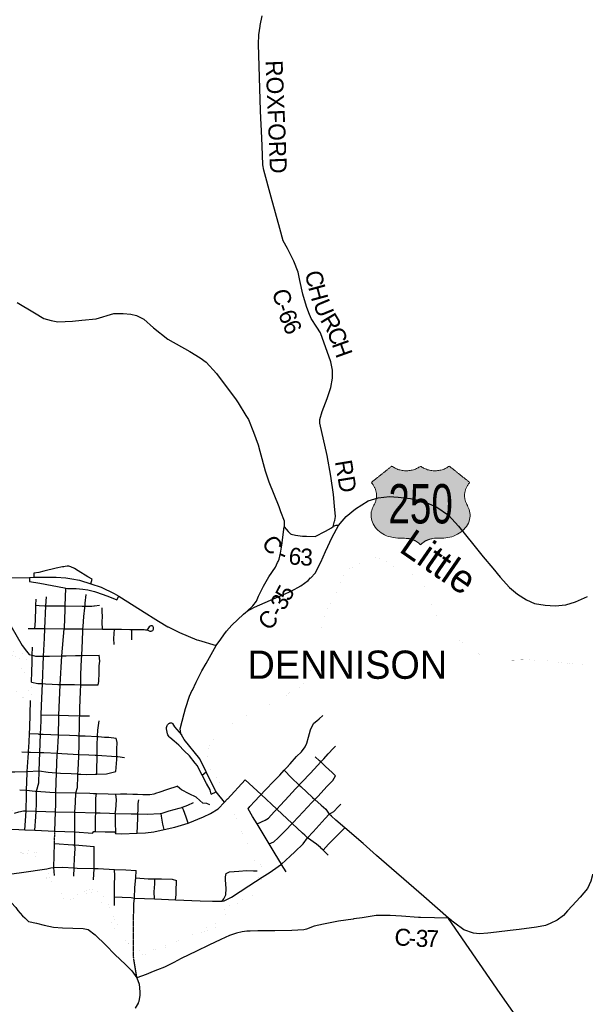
# Model space of a CAD drawing. Header units: feet. Extents: x 2045852 to 2423567, y 671180 to 1091522.
# Tile 38 of 101: x 2292296 to 2302296, y 870349 to 887770. Entities that reach past the tile are written whole.
import ezdxf
from ezdxf.enums import TextEntityAlignment as Align

# ---------------------------------------------------------------- set-up
doc = ezdxf.new("R2010")
doc.units = ezdxf.units.FT
doc.header["$MEASUREMENT"] = 0
doc.linetypes.add('3', pattern=[0.22, 0.16, -0.06])
doc.linetypes.add('stream', pattern=[1.4, 0.7, -0.1, 0.1, -0.1, 0.1, -0.1, 0.1, -0.1])
for name, color, linetype in [('GM_P_County_Alignment', 92, '3'), ('GM_X_City_Street', 7, 'Continuous'), ('GM_X_Corporation_Text', 7, 'Continuous'), ('GM_X_County_Road', 3, 'Continuous'), ('GM_X_County_Road_Text', 3, 'Continuous'), ('GM_X_Interchange_Ramps', 1, 'Continuous'), ('GM_X_Major_River', 5, 'stream'), ('GM_X_Major_River_Text', 5, 'Continuous'), ('GM_X_State_Route', 1, 'Continuous'), ('GM_X_US_Location', 7, 'Continuous'), ('GM_X_US_Route', 1, 'Continuous'), ('GM_X_US_Shield', 7, 'Continuous')]:
    doc.layers.add(name, color=color, linetype=linetype)
doc.styles.add('Style-font30', font='font30.shx')
doc.styles.add('Style-font31', font='font31.shx')

# ---------------------------------------------------------------- blocks, each defined once
blk = doc.blocks.new('M1-H4_3')
at = {"layer": 'GM_X_US_Shield', "linetype": 'Continuous', "lineweight": 13}
h = blk.add_hatch(color=7, dxfattribs=at)
edge = h.paths.add_edge_path()
edge.add_spline(control_points=[(-508, 667), (-690, 522), (-871, 377), (-701, 183), (-828, -30), (-1173, -616), (-363, -609), (-327, -609), (-291, -609), (-110, -609), (-1, -725), (108, -609), (289, -609), (325, -609), (362, -609), (1171, -616), (827, -30), (700, 183), (869, 377), (688, 522), (507, 667), (253, 468), (-1, 667), (-255, 468), (-508, 667)], knot_values=[0, 0, 0, 0.083333, 0.083333, 0.166667, 0.166667, 0.25, 0.25, 0.333333, 0.333333, 0.416667, 0.416667, 0.5, 0.5, 0.583333, 0.583333, 0.666667, 0.666667, 0.75, 0.75, 0.833333, 0.833333, 0.916667, 0.916667, 1, 1, 1], weights=[1, 1, 1, 0.864039, 1, 0.531352, 1, 1, 1, 0.894427, 1, 0.894427, 1, 1, 1, 0.531352, 1, 0.864039, 1, 1, 1, 0.714143, 1, 0.714143, 1], degree=2, periodic=0)
at = {"layer": 'GM_X_US_Shield', "color": 7, "linetype": 'Continuous', "lineweight": 13}
blk.add_rational_spline([(-508, 667), (-690, 522), (-871, 377), (-701, 183), (-828, -30), (-1173, -616), (-363, -609), (-327, -609), (-291, -609), (-110, -609), (-1, -725), (108, -609), (289, -609), (325, -609), (362, -609), (1171, -616), (827, -30), (700, 183), (869, 377), (688, 522), (507, 667), (253, 468), (-1, 667), (-255, 468), (-508, 667)], [1, 1, 1, 0.864038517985, 1, 0.531351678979, 1, 1, 1, 0.894427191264, 1, 0.894427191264, 1, 1, 1, 0.531351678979, 1, 0.864038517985, 1, 1, 1, 0.714142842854, 1, 0.714142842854, 1], degree=2, knots=[0, 0, 0, 0.083333, 0.083333, 0.166667, 0.166667, 0.25, 0.25, 0.333333, 0.333333, 0.416667, 0.416667, 0.5, 0.5, 0.583333, 0.583333, 0.666667, 0.666667, 0.75, 0.75, 0.833333, 0.833333, 0.916667, 0.916667, 1, 1, 1], dxfattribs=at)
at = {"layer": 'GM_X_US_Shield', "color": 7, "linetype": 'Continuous', "lineweight": 13, "style": 'Style-font30', "width": 0.733865}
blk.add_attdef('M1-H4_3_15391', text='', height=696, dxfattribs=at).set_placement((0, -348), align=Align.CENTER)

msp = doc.modelspace()

# ---------------------------------------------------------------- linework, layer by layer
at = {"layer": 'GM_P_County_Alignment', "flags": 128}
for points in [[(2292908, 873194), (2292918, 873413)], [(2294369, 870816), (2294314, 871148), (2294306, 871220), (2294307, 871567), (2294311, 871996)]]:
    msp.add_lwpolyline(points, dxfattribs=at)
at = {"layer": 'GM_X_City_Street', "flags": 128}
for points in [[(2296541, 880136), (2296638, 879786), (2296698, 879594), (2296876, 879154), (2296907, 879071), (2296970, 878906), (2296972, 878796)], [(2293099, 877330), (2293101, 877398), (2293113, 877712)], [(2291666, 877548), (2291753, 877536), (2291832, 877506), (2291893, 877462), (2291944, 877406), (2292136, 877048), (2292342, 876695), (2292416, 876596), (2292465, 876541), (2292515, 876527), (2292576, 876511), (2292677, 876511)], [(2292576, 877227), (2292578, 877280), (2292582, 877413), (2292588, 877515)], [(2292732, 876828), (2292739, 876996), (2292756, 877401), (2292771, 877558)], [(2293354, 875417), (2293354, 875419), (2293356, 875455), (2293360, 875591), (2293371, 875884), (2293374, 876003), (2293378, 876185), (2293391, 876458), (2293394, 876520), (2293406, 876787), (2293410, 876959), (2293413, 876991), (2293415, 877031), (2293430, 877208), (2293450, 877365), (2293451, 877395), (2293453, 877449), (2293472, 877598)], [(2292582, 877413), (2292638, 877403), (2292735, 877401)], [(2292735, 877401), (2292756, 877401), (2293101, 877398), (2293401, 877395)], [(2292933, 874098), (2292947, 874446), (2292960, 874770), (2292961, 874792), (2292979, 875101), (2292979, 875119), (2292987, 875418), (2292988, 875464), (2293010, 876002), (2293010, 876009), (2293039, 876515), (2293084, 876993), (2293085, 877010), (2293099, 877330)], [(2293401, 877395), (2293451, 877395), (2293453, 877395)], [(2293453, 877395), (2293568, 877394), (2293606, 877400)], [(2293606, 877400), (2293616, 877402), (2293708, 877409)], [(2293761, 876988), (2293756, 877109), (2293757, 877217), (2293756, 877296), (2293755, 877366)], [(2292565, 876997), (2292574, 877133), (2292576, 877215), (2292576, 877227)], [(2292444, 876996), (2292565, 876997), (2292610, 876996)], [(2292610, 876996), (2292739, 876996), (2293084, 876993), (2293413, 876991), (2293761, 876988), (2293974, 876987), (2294094, 876984), (2294245, 876982), (2294277, 876982), (2294361, 876981), (2294448, 876978), (2294496, 876978), (2294519, 876977), (2294542, 876975), (2294551, 876972), (2294572, 876963), (2294599, 876953), (2294610, 876950), (2294619, 876949), (2294634, 876955), (2294647, 876964), (2294657, 876976), (2294662, 876988), (2294664, 877003), (2294662, 877016), (2294658, 877028), (2294650, 877038), (2294637, 877043), (2294625, 877045), (2294613, 877045), (2294602, 877042), (2294584, 877029), (2294571, 877013), (2294552, 876975)], [(2293967, 876717), (2293957, 876824), (2293974, 876987)], [(2294276, 876799), (2294277, 876982)], [(2292683, 875628), (2292699, 876023), (2292719, 876510), (2292732, 876828)], [(2292515, 876527), (2292521, 876666)], [(2292507, 876048), (2292508, 876235), (2292517, 876397), (2292515, 876514), (2292515, 876527)], [(2292677, 876511), (2292719, 876510), (2292824, 876509), (2293039, 876515)], [(2293039, 876515), (2293117, 876516), (2293284, 876522), (2293337, 876521), (2293344, 876521)], [(2293344, 876521), (2293394, 876520), (2293396, 876520), (2293699, 876524)], [(2293685, 876002), (2293693, 876063), (2293699, 876215), (2293703, 876335), (2293713, 876421), (2293699, 876524)], [(2292507, 876048), (2292617, 876026), (2292665, 876024), (2292666, 876024)], [(2292666, 876024), (2292699, 876023), (2292750, 876020), (2292872, 876012), (2292972, 876010), (2293010, 876009), (2293140, 876006), (2293264, 876006), (2293362, 876004), (2293363, 876004)], [(2293363, 876004), (2293374, 876003), (2293455, 876002), (2293573, 875999), (2293685, 876002)], [(2292451, 874821), (2292460, 874986), (2292468, 875141), (2292474, 875239), (2292478, 875483), (2292488, 875726)], [(2292673, 875367), (2292677, 875472), (2292683, 875628)], [(2292677, 875472), (2292988, 875464), (2293157, 875460)], [(2293157, 875460), (2293356, 875455), (2293530, 875451)], [(2293324, 874405), (2293324, 874405), (2293325, 874424), (2293329, 874492), (2293339, 874733), (2293340, 874770), (2293345, 874931), (2293348, 875102), (2293350, 875228), (2293354, 875409), (2293354, 875417)], [(2297048, 874571), (2297049, 874572), (2297077, 874601), (2297192, 874731), (2297276, 874818), (2297344, 874904), (2297372, 874970), (2297404, 875076), (2297440, 875206), (2297468, 875273), (2297496, 875321), (2297549, 875367), (2297589, 875401), (2297655, 875462)], [(2292594, 874119), (2292633, 874268), (2292641, 874478), (2292653, 874806), (2292664, 875129), (2292673, 875367)], [(2293672, 875087), (2293672, 875093), (2293679, 875199), (2293689, 875282), (2293700, 875362)], [(2295683, 874068), (2295661, 874145), (2295597, 874255), (2295523, 874403), (2295495, 874459), (2295439, 874571), (2295398, 874618), (2295300, 874744), (2295202, 874836), (2295110, 874936), (2295027, 875006), (2294951, 875069), (2294938, 875082), (2294926, 875098), (2294916, 875117), (2294907, 875137), (2294900, 875163), (2294895, 875194), (2294893, 875225), (2294893, 875249), (2294896, 875266), (2294901, 875280), (2294910, 875296), (2294919, 875307), (2294935, 875319), (2294943, 875323), (2294948, 875325)], [(2294948, 875325), (2294953, 875327), (2294962, 875329), (2294972, 875330), (2294981, 875329), (2294989, 875324), (2294995, 875318), (2295035, 875259), (2295159, 875118)], [(2292468, 875141), (2292625, 875132)], [(2292625, 875132), (2292626, 875131), (2292664, 875129), (2292710, 875127), (2292979, 875119), (2293176, 875109), (2293306, 875104)], [(2293306, 875104), (2293314, 875104), (2293348, 875102), (2293453, 875099), (2293672, 875087)], [(2293659, 874421), (2293662, 874502), (2293664, 874724), (2293664, 874755), (2293663, 874840), (2293667, 874995), (2293669, 875030), (2293670, 875049), (2293672, 875087)], [(2293672, 875087), (2293686, 875086), (2293792, 875077), (2293837, 875075)], [(2293837, 875075), (2293845, 875075), (2293872, 875075), (2294002, 875059)], [(2294014, 874734), (2294014, 874866), (2294016, 874982), (2294002, 875059)], [(2297632, 874651), (2297673, 874695), (2297749, 874783), (2297846, 874882), (2297878, 874916)], [(2292332, 874817), (2292450, 874810), (2292485, 874808), (2292653, 874806), (2292723, 874806), (2292961, 874792), (2293038, 874787), (2293340, 874770), (2293345, 874770), (2293515, 874763), (2293630, 874757), (2293646, 874756)], [(2292418, 874130), (2292418, 874136), (2292425, 874438), (2292427, 874469), (2292444, 874713), (2292449, 874790), (2292450, 874810), (2292451, 874821)], [(2293646, 874756), (2293664, 874755), (2293750, 874751), (2293921, 874737), (2294014, 874734)], [(2293994, 874467), (2294013, 874680), (2294014, 874696), (2294014, 874734)], [(2294014, 874734), (2294033, 874733), (2294147, 874716)], [(2297629, 874627), (2297628, 874628), (2297618, 874637), (2297599, 874655), (2297521, 874727)], [(2296650, 874149), (2296650, 874150), (2296785, 874289), (2296893, 874403), (2296971, 874491), (2297048, 874571)], [(2297242, 874237), (2297242, 874238), (2297282, 874280), (2297438, 874441), (2297561, 874575), (2297618, 874637), (2297631, 874650), (2297632, 874651)], [(2297880, 874393), (2297822, 874453), (2297703, 874557), (2297629, 874627)], [(2292045, 874465), (2292207, 874463), (2292415, 874469)], [(2292415, 874469), (2292416, 874469), (2292427, 874469), (2292432, 874469), (2292626, 874479)], [(2292626, 874479), (2292629, 874479), (2292634, 874479), (2292641, 874478), (2292801, 874457), (2292942, 874447)], [(2292942, 874447), (2292942, 874447), (2292947, 874446), (2293015, 874441), (2293204, 874431), (2293310, 874425), (2293311, 874425)], [(2293289, 874089), (2293315, 874185), (2293323, 874384), (2293324, 874405)], [(2293311, 874425), (2293325, 874424), (2293379, 874421), (2293469, 874416), (2293470, 874416)], [(2293470, 874416), (2293629, 874420)], [(2293629, 874420), (2293659, 874421), (2293830, 874429), (2293994, 874467)], [(2295523, 874403), (2295595, 874461)], [(2296706, 873188), (2296787, 873224), (2296863, 873293), (2296997, 873427), (2297114, 873549), (2297130, 873565), (2297310, 873755), (2297463, 873920), (2297513, 873971), (2297573, 874032), (2297727, 874202), (2297830, 874310), (2297880, 874393)], [(2296971, 874491), (2297101, 874357), (2297234, 874229), (2297264, 874200), (2297473, 874006), (2297513, 873971), (2297623, 873874), (2297707, 873799), (2297767, 873712)], [(2294760, 874104), (2294913, 874153), (2295080, 874211)], [(2295657, 873880), (2295603, 873900), (2295533, 873910), (2295479, 873956), (2295417, 874012), (2295294, 874072), (2295158, 874143), (2295124, 874165), (2295080, 874211)], [(2296492, 873543), (2296638, 873607), (2296694, 873645), (2296797, 873754), (2296841, 873802), (2296905, 873872), (2297055, 874034), (2297170, 874160), (2297234, 874229), (2297242, 874237)], [(2292299, 874146), (2292418, 874136), (2292567, 874122), (2292594, 874119)], [(2292398, 873598), (2292410, 873771), (2292411, 873795), (2292415, 874031), (2292417, 874115), (2292418, 874130)], [(2292561, 873433), (2292580, 873664), (2292587, 873768), (2292591, 873897), (2292594, 874119)], [(2292594, 874119), (2292829, 874103), (2292933, 874098), (2293289, 874089)], [(2292927, 873754), (2292932, 873891), (2292933, 874098)], [(2293269, 873399), (2293272, 873561), (2293272, 873748), (2293281, 873922), (2293289, 874089)], [(2293289, 874089), (2293538, 874082), (2293599, 874080)], [(2293599, 874080), (2293651, 874078), (2293861, 874074), (2293996, 874070)], [(2293634, 873408), (2293633, 873511), (2293635, 873653), (2293639, 873739), (2293642, 873793), (2293642, 873998), (2293651, 874078)], [(2293986, 873725), (2293998, 873790), (2294010, 873966), (2293996, 874070)], [(2293996, 874070), (2294078, 874071), (2294187, 874072), (2294189, 874072)], [(2294189, 874072), (2294294, 874068), (2294347, 874066), (2294381, 874065)], [(2294381, 874065), (2294474, 874062), (2294594, 874064), (2294672, 874076), (2294719, 874091), (2294760, 874104)], [(2295683, 874068), (2295771, 874111)], [(2296337, 873806), (2296365, 873848), (2296452, 873944), (2296538, 874030), (2296565, 874059), (2296626, 874124), (2296650, 874149)], [(2293992, 873374), (2294096, 873365), (2294374, 873378), (2294520, 873385), (2294667, 873403), (2294849, 873442), (2295037, 873482), (2295273, 873554), (2295548, 873667), (2295670, 873723), (2295802, 873806), (2295915, 873923)], [(2294387, 873718), (2294388, 873782), (2294392, 873900), (2294400, 873968)], [(2295118, 873821), (2295164, 873834), (2295169, 873836), (2295174, 873838), (2295268, 873874), (2295370, 873922)], [(2297767, 873712), (2297852, 873763), (2297926, 873841), (2297972, 873893)], [(2292203, 873730), (2292278, 873754), (2292362, 873772), (2292410, 873771), (2292587, 873768), (2292927, 873754), (2293272, 873748), (2293639, 873739), (2293721, 873737), (2293885, 873731), (2293986, 873725)], [(2292918, 873413), (2292927, 873754)], [(2293986, 873725), (2293984, 873694), (2293984, 873659), (2293985, 873498), (2293988, 873457), (2293992, 873374)], [(2293986, 873725), (2294269, 873720), (2294286, 873719)], [(2294286, 873719), (2294329, 873719), (2294387, 873718), (2294548, 873716), (2294781, 873724), (2294794, 873728), (2294937, 873770), (2295118, 873821)], [(2294374, 873378), (2294378, 873499), (2294386, 873650), (2294386, 873674), (2294387, 873718)], [(2294849, 873442), (2294827, 873539), (2294801, 873676), (2294794, 873728)], [(2295273, 873554), (2295240, 873658), (2295190, 873790), (2295169, 873836)], [(2296925, 872824), (2296923, 872828), (2296815, 873010), (2296706, 873188), (2296512, 873511), (2296492, 873543), (2296414, 873671), (2296337, 873806)], [(2292387, 873438), (2292398, 873593), (2292398, 873598)], [(2291854, 873471), (2292054, 873449), (2292283, 873441), (2292387, 873438), (2292561, 873433), (2292918, 873413), (2293269, 873399), (2293585, 873379), (2293608, 873404)], [(2293258, 872772), (2293258, 872786), (2293266, 872926), (2293274, 873108), (2293273, 873168), (2293269, 873399)], [(2293608, 873404), (2293613, 873409), (2293634, 873408), (2293808, 873399), (2293980, 873398), (2293992, 873374)], [(2297663, 873075), (2297756, 873180), (2297896, 873322), (2297990, 873416), (2298045, 873471)], [(2292899, 872772), (2292908, 873194)], [(2292908, 873194), (2293235, 873171), (2293235, 873171)], [(2293235, 873171), (2293273, 873168), (2293615, 873144)], [(2293611, 872748), (2293611, 872749), (2293611, 872753), (2293611, 872764), (2293611, 872914), (2293615, 873074), (2293615, 873144)], [(2296864, 872787), (2296923, 872828), (2297078, 872968), (2297162, 873044), (2297307, 873188), (2297387, 873295)], [(2297613, 873121), (2297543, 873184), (2297387, 873295)], [(2297752, 872990), (2297667, 873072), (2297663, 873075), (2297614, 873120), (2297613, 873121)], [(2297007, 872691), (2296926, 872823), (2296925, 872824)], [(2291444, 872538), (2291530, 872553), (2292069, 872644), (2292327, 872682)], [(2292327, 872682), (2292773, 872749), (2292847, 872762)], [(2292847, 872762), (2292899, 872772), (2293051, 872773), (2293258, 872763), (2293312, 872760), (2293611, 872753), (2293682, 872751), (2293969, 872736), (2294174, 872730), (2294352, 872717)], [(2292911, 872629), (2292899, 872772)], [(2293254, 872615), (2293258, 872763), (2293258, 872770), (2293258, 872772)], [(2293603, 872549), (2293611, 872748)], [(2293969, 872258), (2293969, 872258), (2293969, 872461), (2293977, 872623), (2293969, 872736)], [(2294326, 872227), (2294680, 872215), (2295050, 872200), (2295489, 872181), (2295703, 872175), (2295794, 872172), (2295878, 872175), (2295908, 872180), (2295933, 872189), (2296038, 872247), (2296348, 872443), (2296582, 872597), (2296723, 872689), (2296864, 872787)], [(2294326, 872227), (2294330, 872417), (2294346, 872588), (2294352, 872717)], [(2295878, 872175), (2295906, 872216), (2295938, 872285), (2295948, 872397), (2295934, 872549), (2295934, 872607), (2295948, 872661), (2296003, 872693), (2296169, 872705), (2296307, 872715), (2296432, 872711), (2296494, 872709)], [(2291444, 872538), (2291752, 872382), (2291982, 872260), (2292005, 872248), (2292146, 872148), (2292228, 872060), (2292262, 872011), (2292345, 871915), (2292384, 871877)], [(2294346, 872588), (2294568, 872567), (2294685, 872567), (2294708, 872567), (2294709, 872567)], [(2294680, 872215), (2294675, 872337), (2294683, 872479), (2294685, 872567)], [(2294709, 872567), (2294805, 872567), (2294990, 872561), (2295070, 872537)], [(2295050, 872200), (2295060, 872289), (2295064, 872403), (2295068, 872481), (2295070, 872537)], [(2293971, 872098), (2293969, 872253), (2293969, 872258)], [(2293969, 872253), (2294107, 872247), (2294266, 872238), (2294326, 872227)], [(2294311, 871996), (2294311, 872049), (2294316, 872126), (2294326, 872227)], [(2292384, 871877), (2292384, 871877), (2292449, 871812), (2292590, 871787), (2292731, 871749), (2292893, 871716), (2293050, 871700), (2293420, 871692), (2293504, 871675), (2293631, 871578), (2293820, 871393), (2293978, 871230), (2294165, 871054), (2294280, 870942), (2294369, 870816)], [(2294614, 870914), (2294531, 870879), (2294369, 870816)]]:
    msp.add_lwpolyline(points, dxfattribs=at)
at = {"layer": 'GM_X_County_Road', "flags": 128}
for points in [[(2296545, 887658), (2296546, 887667), (2296581, 887841)], [(2297865, 878912), (2297877, 878979), (2297863, 879165), (2297842, 879368), (2297799, 879692), (2297730, 880059), (2297605, 880630), (2297605, 880694), (2297646, 880839), (2297730, 881070), (2297795, 881261), (2297824, 881426), (2297825, 881568), (2297799, 881718), (2297615, 882231), (2297548, 882330), (2297449, 882484), (2297410, 882582), (2297367, 882698), (2297303, 882912), (2297250, 883153), (2297218, 883305), (2297141, 883495), (2297029, 883719), (2296956, 883855), (2296894, 884075), (2296741, 884630), (2296614, 885108), (2296597, 885200), (2296584, 885537), (2296572, 885802), (2296559, 886029), (2296556, 886163), (2296515, 887335), (2296524, 887502), (2296545, 887658)], [(2292248, 882767), (2292555, 882586), (2292725, 882486), (2292851, 882445), (2292972, 882425), (2293227, 882436), (2293392, 882456), (2293645, 882477), (2293959, 882569), (2294126, 882573), (2294263, 882558), (2294359, 882536), (2294488, 882469), (2294661, 882319), (2294916, 882119), (2295305, 881900), (2295486, 881786), (2295593, 881708), (2295777, 881513), (2296125, 881047), (2296159, 880992)], [(2296159, 880992), (2296296, 880769)], [(2296296, 880769), (2296340, 880697), (2296429, 880471), (2296510, 880247), (2296541, 880136)], [(2297935, 878823), (2297886, 878822), (2297840, 878802), (2297863, 878898), (2297865, 878912)], [(2296863, 878183), (2296881, 878223), (2296906, 878332), (2296930, 878475), (2296972, 878796)], [(2296972, 878796), (2297041, 878712), (2297081, 878675), (2297095, 878665), (2297172, 878651), (2297296, 878630), (2297365, 878630)], [(2297365, 878630), (2297367, 878630), (2297517, 878629), (2297702, 878721), (2297806, 878778), (2297840, 878802)], [(2296320, 877308), (2296418, 877402), (2296484, 877480), (2296519, 877569), (2296608, 877748), (2296699, 877915), (2296816, 878086), (2296855, 878164), (2296863, 878183)], [(2302421, 872652), (2302418, 872615), (2302393, 872527), (2302334, 872398), (2302207, 872247), (2302066, 872093), (2301984, 872004), (2301913, 871920), (2301799, 871837), (2301676, 871778), (2301594, 871745), (2301434, 871714), (2301124, 871673), (2300967, 871656), (2300727, 871628), (2300571, 871609), (2300427, 871596), (2300317, 871605), (2300150, 871668), (2299991, 871786), (2299945, 871823)], [(2298189, 871857), (2297931, 871823), (2297667, 871765), (2297505, 871730), (2297365, 871678), (2297319, 871666), (2297107, 871654), (2296806, 871648), (2296506, 871648), (2296368, 871643), (2296310, 871645), (2296228, 871634), (2296128, 871605), (2296006, 871564), (2295854, 871497), (2295641, 871393), (2295423, 871287), (2295153, 871161), (2295020, 871089), (2294854, 871008), (2294732, 870959), (2294657, 870932), (2294614, 870914)], [(2299347, 871886), (2299044, 871907), (2298848, 871922), (2298599, 871918), (2298351, 871878), (2298204, 871859), (2298189, 871857)], [(2299876, 871873), (2299383, 871883), (2299352, 871886), (2299347, 871886)], [(2299945, 871823), (2299932, 871833), (2299876, 871873)], [(2294369, 870816), (2294408, 870708), (2294421, 870567), (2294417, 870513), (2294404, 870401), (2294391, 870376), (2294388, 870371)], [(2294388, 870371), (2294388, 870371), (2294340, 870282), (2294340, 870282)]]:
    msp.add_lwpolyline(points, dxfattribs=at)
at = {"layer": 'GM_X_Interchange_Ramps', "flags": 128}
for points in [[(2293077, 878092), (2293054, 878088), (2292939, 878064), (2292720, 878010), (2292636, 877990), (2292546, 877976), (2292546, 877904)], [(2293554, 877791), (2293577, 877870), (2293503, 877914), (2293328, 878017), (2293262, 878059), (2293202, 878091), (2293182, 878097), (2293163, 878099), (2293136, 878101), (2293097, 878095), (2293077, 878092)], [(2292471, 877903), (2292471, 877831), (2292653, 877803), (2293086, 877718), (2293113, 877712)], [(2293113, 877712), (2293141, 877707), (2293293, 877705), (2293412, 877695), (2293503, 877680), (2293618, 877651), (2293771, 877600), (2293885, 877560), (2294015, 877508), (2294048, 877568)]]:
    msp.add_lwpolyline(points, dxfattribs=at)
at = {"layer": 'GM_X_Major_River', "ltscale": 0.333, "const_width": 0.18, "flags": 128}
for points in [[(2297319, 876032), (2297332, 876051), (2297344, 876063), (2297352, 876077), (2297362, 876093), (2297375, 876121), (2297385, 876143), (2297397, 876172), (2297408, 876198), (2297418, 876224), (2297428, 876252), (2297439, 876282), (2297449, 876315), (2297461, 876349), (2297470, 876387), (2297482, 876425), (2297493, 876476), (2297508, 876508), (2297518, 876536), (2297526, 876560), (2297531, 876582), (2297537, 876604), (2297543, 876631), (2297548, 876661), (2297554, 876691), (2297560, 876721), (2297563, 876749), (2297569, 876777), (2297572, 876807), (2297578, 876832), (2297584, 876856), (2297589, 876884), (2297597, 876914), (2297607, 876946), (2297614, 876978), (2297624, 877009), (2297654, 877117), (2297668, 877178), (2297689, 877226), (2297704, 877274), (2297724, 877321), (2297747, 877363), (2297769, 877403), (2297788, 877436), (2297804, 877462), (2297816, 877484), (2297828, 877502), (2297835, 877520), (2297847, 877545), (2297866, 877583), (2297882, 877609), (2297894, 877634), (2297907, 877664), (2297923, 877700), (2297943, 877736), (2297958, 877767), (2297966, 877797), (2297971, 877823), (2297975, 877847), (2297981, 877867), (2297985, 877887), (2297992, 877899), (2297998, 877916), (2298008, 877930), (2298016, 877944), (2298026, 877958), (2298035, 877972), (2298049, 877984), (2298063, 878001), (2298083, 878019), (2298105, 878039), (2298131, 878057), (2298166, 878078), (2298192, 878096), (2298222, 878113), (2298252, 878127), (2298280, 878142), (2298308, 878152), (2298329, 878160), (2298349, 878168), (2298373, 878179), (2298397, 878191), (2298421, 878201), (2298441, 878210), (2298459, 878218), (2298469, 878224), (2298491, 878238), (2298501, 878244), (2298519, 878247), (2298545, 878249), (2298575, 878249), (2298601, 878248), (2298625, 878246), (2298647, 878244), (2298665, 878242), (2298679, 878241), (2298691, 878237), (2298701, 878233), (2298713, 878227), (2298721, 878217), (2298736, 878207)], [(2298736, 878207), (2298752, 878195), (2298770, 878184), (2298788, 878174), (2298808, 878162), (2298827, 878150), (2298847, 878140), (2298867, 878127), (2298887, 878115), (2298918, 878097), (2298938, 878083), (2298962, 878070), (2298986, 878056), (2299012, 878044), (2299041, 878032), (2299071, 878017), (2299107, 878005), (2299139, 877994), (2299166, 877986), (2299182, 877980), (2299196, 877974), (2299214, 877966), (2299230, 877957), (2299252, 877943), (2299281, 877923), (2299309, 877901), (2299337, 877874), (2299368, 877846), (2299394, 877816), (2299449, 877745), (2299464, 877717), (2299472, 877695), (2299480, 877671), (2299491, 877645), (2299501, 877617), (2299514, 877585), (2299528, 877555), (2299541, 877525), (2299551, 877501), (2299559, 877479), (2299566, 877457), (2299572, 877423), (2299582, 877389), (2299595, 877355), (2299609, 877323), (2299624, 877295), (2299636, 877274), (2299648, 877254), (2299661, 877230), (2299677, 877202), (2299696, 877168), (2299718, 877130), (2299741, 877092), (2299771, 877049), (2299796, 877019), (2299822, 876997), (2299847, 876981), (2299867, 876966), (2299887, 876950), (2299905, 876936), (2299924, 876918), (2299944, 876900), (2299968, 876874), (2299997, 876847), (2300029, 876807), (2300084, 876776), (2300126, 876744), (2300169, 876716), (2300209, 876691), (2300248, 876667), (2300284, 876642), (2300325, 876612), (2300369, 876583), (2300413, 876555), (2300454, 876531), (2300486, 876518), (2300518, 876504), (2300539, 876494), (2300561, 876489), (2300623, 876473), (2300641, 876470), (2300661, 876464), (2300689, 876460), (2300719, 876456), (2300758, 876453), (2300798, 876449), (2300850, 876446), (2300882, 876442), (2300910, 876441), (2300936, 876437), (2300964, 876437), (2300996, 876438), (2301032, 876438), (2301070, 876439), (2301110, 876441), (2301156, 876444), (2301198, 876444), (2301261, 876445), (2301311, 876444), (2301355, 876442), (2301411, 876437)], [(2301411, 876437), (2301467, 876437), (2301521, 876434), (2301573, 876433), (2301621, 876433), (2301666, 876430), (2301708, 876424), (2301752, 876415), (2301792, 876405), (2301846, 876400), (2301889, 876394), (2301925, 876393), (2301961, 876387), (2301999, 876382), (2302037, 876376), (2302079, 876373), (2302123, 876369), (2302173, 876368), (2302230, 876362), (2302292, 876359), (2302378, 876358), (2302438, 876359), (2302502, 876360), (2302560, 876358), (2302612, 876355), (2302657, 876356), (2302691, 876356), (2302725, 876358), (2302757, 876361), (2302875, 876370), (2302923, 876377), (2302955, 876385), (2302985, 876398), (2303018, 876410), (2303054, 876423), (2303090, 876437), (2303122, 876452), (2303156, 876468), (2303186, 876484), (2303214, 876505), (2303237, 876525), (2303265, 876548), (2303283, 876562), (2303301, 876580), (2303319, 876594), (2303334, 876605), (2303344, 876617), (2303358, 876629), (2303374, 876645), (2303394, 876665), (2303417, 876688), (2303443, 876714), (2303475, 876751), (2303516, 876779), (2303546, 876806), (2303574, 876832), (2303601, 876858), (2303629, 876891), (2303661, 876925), (2303692, 876964), (2303724, 877002), (2303757, 877037), (2303791, 877073), (2303826, 877110), (2303872, 877153), (2303906, 877191), (2303945, 877230), (2303985, 877268), (2304024, 877305), (2304064, 877339), (2304101, 877376), (2304137, 877407), (2304167, 877437), (2304194, 877459), (2304214, 877480), (2304234, 877508), (2304264, 877532), (2304289, 877563), (2304317, 877595), (2304408, 877689), (2304437, 877717), (2304465, 877743), (2304489, 877768), (2304512, 877792), (2304536, 877819), (2304566, 877851), (2304587, 877877), (2304611, 877898), (2304633, 877912), (2304653, 877926), (2304673, 877945), (2304691, 877961), (2304710, 877979), (2304726, 877993), (2304742, 878006), (2304754, 878012), (2304766, 878024), (2304782, 878034), (2304796, 878046), (2304813, 878059), (2304829, 878069)], [(2291167, 877741), (2291172, 877736), (2291217, 877676), (2291265, 877611), (2291319, 877547), (2291382, 877491), (2291440, 877436), (2291561, 877316), (2291621, 877261), (2291686, 877205), (2291750, 877188), (2291820, 877176), (2291886, 877163), (2291940, 877093), (2291967, 877023), (2292021, 876965), (2292086, 876908), (2292108, 876840), (2292103, 876776), (2292095, 876712), (2292092, 876642), (2292106, 876576), (2292163, 876520), (2292227, 876492), (2292289, 876499), (2292309, 876415), (2292306, 876365), (2292324, 876301), (2292375, 876243), (2292407, 876177), (2292424, 876113), (2292434, 876061), (2292449, 875987), (2292453, 875931), (2292448, 875867), (2292376, 875825), (2292240, 875888), (2292176, 875903), (2292118, 875917), (2292054, 875926), (2291984, 875920), (2291920, 875877), (2291937, 875797), (2291989, 875731), (2292026, 875658), (2291942, 875617), (2291873, 875582), (2291809, 875568), (2291743, 875541), (2291692, 875521), (2291628, 875504), (2291568, 875470), (2291537, 875420), (2291515, 875353), (2291550, 875301), (2291616, 875272), (2291696, 875204), (2291763, 875151), (2291771, 875091), (2291738, 875021), (2291708, 874956), (2291671, 874890), (2291628, 874825), (2291596, 874755), (2291561, 874695), (2291539, 874642), (2291514, 874580), (2291492, 874528), (2291477, 874384), (2291466, 874331), (2291457, 874251), (2291459, 874195), (2291464, 874129), (2291474, 874069), (2291495, 873997), (2291507, 873943), (2291518, 873871), (2291548, 873799), (2291610, 873752), (2291678, 873758), (2291716, 873815), (2291773, 873863), (2291831, 873918), (2291894, 873962), (2291960, 873991), (2292020, 873959), (2292037, 873893), (2292053, 873837), (2292069, 873785), (2292100, 873719), (2292125, 873652), (2292107, 873579), (2292092, 873513), (2292086, 873455), (2292085, 873371), (2292095, 873307), (2292116, 873253), (2292136, 873193), (2292169, 873139), (2292301, 873036), (2292355, 873018)], [(2293278, 872278), (2293208, 872266), (2293146, 872257), (2293084, 872283), (2293032, 872311), (2292960, 872352), (2292904, 872408), (2292867, 872478), (2292845, 872542), (2292824, 872613), (2292807, 872677), (2292795, 872733), (2292771, 872803), (2292740, 872869), (2292696, 872933), (2292649, 873001), (2292585, 873030), (2292515, 873046), (2292443, 873067), (2292391, 873069), (2292341, 873080), (2292285, 873112), (2292234, 873158), (2292202, 873212), (2292175, 873283), (2292159, 873359), (2292162, 873424), (2292170, 873484), (2292187, 873544), (2292201, 873610), (2292194, 873672), (2292184, 873742), (2292157, 873814), (2292120, 873898), (2292098, 873962), (2292049, 874048), (2291995, 874061), (2291932, 874047), (2291856, 873992), (2291793, 873955), (2291721, 873941), (2291663, 873878), (2291592, 873872), (2291553, 873944), (2291544, 874006), (2291540, 874072), (2291537, 874138), (2291533, 874194), (2291528, 874262), (2291532, 874334), (2291537, 874392), (2291547, 874472), (2291568, 874535), (2291589, 874603), (2291627, 874667), (2291652, 874733), (2291676, 874788), (2291729, 874850), (2291773, 874921), (2291800, 874975), (2291833, 875045), (2291825, 875101), (2291786, 875175), (2291734, 875245), (2291672, 875290), (2291631, 875350), (2291663, 875425), (2291728, 875465), (2291790, 875492), (2291855, 875522), (2291919, 875559), (2291995, 875583), (2292060, 875618), (2292122, 875658), (2292081, 875724), (2292023, 875784), (2292010, 875850), (2292066, 875878), (2292128, 875847), (2292190, 875823), (2292252, 875820), (2292302, 875798), (2292376, 875773), (2292442, 875763), (2292498, 875824), (2292519, 875896), (2292497, 875964), (2292486, 876016), (2292480, 876082), (2292473, 876136), (2292465, 876186), (2292456, 876240), (2292432, 876316), (2292382, 876369), (2292411, 876434), (2292406, 876500), (2292350, 876551), (2292282, 876551), (2292220, 876578), (2292158, 876608), (2292148, 876620)], [(2296069, 873783), (2296052, 873815), (2296065, 873797), (2296052, 873815), (2296042, 873831), (2296034, 873849), (2296024, 873863), (2296015, 873883), (2296007, 873905), (2295999, 873929), (2295988, 873955), (2295980, 873975), (2295970, 873995), (2295960, 874011), (2295949, 874024), (2295939, 874040), (2295929, 874058), (2295916, 874090), (2295904, 874116), (2295892, 874138), (2295881, 874158), (2295871, 874178), (2295863, 874198), (2295852, 874224), (2295834, 874268), (2295803, 874319), (2295764, 874369), (2295728, 874415), (2295699, 874463), (2295670, 874496), (2295654, 874526), (2295640, 874554), (2295627, 874578), (2295619, 874602), (2295608, 874628), (2295602, 874642), (2295598, 874662), (2295598, 874672), (2295604, 874696), (2295609, 874716), (2295611, 874734), (2295615, 874756), (2295618, 874780), (2295620, 874802), (2295624, 874825), (2295631, 874859), (2295641, 874895), (2295654, 874927), (2295668, 874957), (2295686, 875000), (2295713, 875030), (2295735, 875059), (2295756, 875085), (2295778, 875109), (2295800, 875134), (2295818, 875150), (2295834, 875162), (2295851, 875180), (2295875, 875203), (2295905, 875223), (2295935, 875239), (2295967, 875260), (2295990, 875276), (2296018, 875293), (2296048, 875309), (2296078, 875325), (2296108, 875344), (2296143, 875364), (2296181, 875387), (2296223, 875407), (2296263, 875426), (2296301, 875446), (2296338, 875471), (2296390, 875494), (2296432, 875518), (2296474, 875541), (2296513, 875561), (2296549, 875582), (2296585, 875602), (2296623, 875623), (2296663, 875643), (2296699, 875656), (2296728, 875670), (2296756, 875683), (2296788, 875699), (2296816, 875715), (2296917, 875769), (2296949, 875785), (2296977, 875800), (2297003, 875816), (2297029, 875834), (2297060, 875857), (2297094, 875875), (2297130, 875900), (2297172, 875920), (2297210, 875943), (2297241, 875959), (2297261, 875974), (2297281, 875992), (2297301, 876012), (2297319, 876032)], [(2296120, 873642), (2296112, 873678), (2296087, 873748), (2296079, 873762)], [(2293769, 872114), (2293789, 872096), (2293813, 872028), (2293840, 871960), (2293874, 871895), (2293907, 871829), (2293935, 871765), (2293968, 871691), (2294004, 871627), (2294059, 871557), (2294097, 871494), (2294132, 871430), (2294192, 871364), (2294249, 871307), (2294317, 871265), (2294383, 871245), (2294451, 871238), (2294503, 871234), (2294555, 871241), (2294620, 871255), (2294688, 871278), (2294746, 871304), (2294799, 871327), (2294871, 871353), (2294933, 871386), (2295006, 871424), (2295076, 871465), (2295149, 871500), (2295223, 871536), (2295291, 871571), (2295360, 871591), (2295426, 871608), (2295488, 871616), (2295556, 871631), (2295629, 871653), (2295695, 871672), (2295769, 871719), (2295836, 871777), (2295881, 871840), (2295911, 871910), (2295948, 871982), (2295990, 872051), (2296053, 872095), (2296123, 872122), (2296188, 872140), (2296252, 872153), (2296324, 872177), (2296386, 872206), (2296451, 872252), (2296517, 872309), (2296548, 872381), (2296561, 872450), (2296567, 872500), (2296572, 872566), (2296576, 872630), (2296579, 872698), (2296575, 872748), (2296556, 872812), (2296520, 872874), (2296485, 872944), (2296461, 873006), (2296430, 873065), (2296406, 873117), (2296380, 873177), (2296349, 873239), (2296327, 873291), (2296294, 873357), (2296258, 873431), (2296217, 873498), (2296185, 873560), (2296120, 873642)], [(2296120, 873642), (2296143, 873572), (2296177, 873510), (2296208, 873448), (2296230, 873388), (2296261, 873323), (2296293, 873259), (2296314, 873197), (2296344, 873125), (2296377, 873059), (2296409, 872997), (2296433, 872935), (2296454, 872865), (2296485, 872801), (2296501, 872748), (2296519, 872686), (2296522, 872634), (2296516, 872583), (2296515, 872511), (2296503, 872449), (2296488, 872385), (2296459, 872309), (2296395, 872262), (2296332, 872230), (2296266, 872209), (2296198, 872194), (2296145, 872185), (2296136, 872184)], [(2292355, 873018), (2292425, 873013), (2292493, 873001), (2292561, 872976), (2292624, 872930), (2292680, 872865), (2292713, 872795), (2292733, 872741), (2292748, 872655), (2292770, 872597), (2292787, 872525), (2292807, 872473), (2292846, 872407), (2292890, 872344), (2292953, 872284), (2293021, 872240), (2293091, 872213), (2293164, 872204), (2293229, 872216), (2293292, 872230), (2293358, 872265), (2293426, 872294), (2293489, 872316), (2293553, 872333), (2293617, 872303), (2293682, 872238), (2293720, 872168), (2293769, 872114)], [(2296136, 872184), (2296065, 872155), (2295999, 872103), (2295938, 872058), (2295904, 872008), (2295857, 871942), (2295829, 871891), (2295804, 871841), (2295770, 871787), (2295719, 871724), (2295587, 871699), (2295519, 871681), (2295446, 871668), (2295392, 871652), (2295317, 871630), (2295261, 871610), (2295181, 871584), (2295105, 871531), (2295040, 871483), (2294968, 871440), (2294903, 871418), (2294851, 871385), (2294785, 871363), (2294720, 871334), (2294650, 871306), (2294580, 871291), (2294504, 871296), (2294440, 871304), (2294372, 871312), (2294302, 871341), (2294238, 871401), (2294169, 871468), (2294141, 871520), (2294107, 871572), (2294078, 871634), (2294042, 871704), (2294019, 871755), (2293977, 871829), (2293950, 871893), (2293918, 871959), (2293897, 872029), (2293868, 872111), (2293836, 872163), (2293798, 872228), (2293743, 872288), (2293681, 872336), (2293617, 872373), (2293543, 872389), (2293469, 872356), (2293403, 872330), (2293348, 872307), (2293278, 872278)]]:
    msp.add_lwpolyline(points, dxfattribs=at)
at = {"layer": 'GM_X_State_Route', "flags": 128}
for points in [[(2295418, 876051), (2295514, 876247), (2295590, 876378), (2295772, 876696)], [(2295348, 875909), (2295416, 876048), (2295418, 876051)], [(2295966, 873977), (2295915, 873923), (2295771, 874111), (2295757, 874129), (2295595, 874461), (2295481, 874694), (2295205, 875036), (2295159, 875118), (2295147, 875139), (2295135, 875225), (2295203, 875492), (2295226, 875582), (2295295, 875801), (2295347, 875906), (2295348, 875909)], [(2297297, 873379), (2297114, 873549), (2296841, 873802), (2296565, 874059), (2296284, 874320), (2295969, 873981), (2295966, 873977)], [(2297807, 873677), (2297767, 873712), (2297696, 873634), (2297696, 873634)], [(2297887, 873608), (2297807, 873677), (2297807, 873677)], [(2297696, 873634), (2297483, 873400), (2297482, 873399)], [(2298366, 873192), (2298045, 873471), (2297887, 873608), (2297887, 873608)], [(2297336, 873343), (2297298, 873378), (2297297, 873379)], [(2297482, 873399), (2297387, 873295), (2297337, 873342), (2297336, 873343)], [(2298605, 872984), (2298366, 873192)], [(2299443, 872256), (2298606, 872984), (2298605, 872984)], [(2299878, 871870), (2299876, 871873), (2299444, 872256), (2299443, 872256)], [(2301059, 870162), (2300789, 870542), (2299878, 871870)]]:
    msp.add_lwpolyline(points, dxfattribs=at)
at = {"layer": 'GM_X_US_Route', "flags": 128}
for points in [[(2297999, 878899), (2298066, 878978), (2298231, 879118), (2298455, 879256), (2298632, 879310), (2298835, 879334), (2298989, 879322), (2299206, 879298), (2299441, 879248), (2299671, 879144), (2299876, 879001), (2300055, 878810), (2300327, 878474), (2300491, 878267), (2300660, 878065), (2300792, 877907), (2300956, 877725), (2301097, 877604), (2301257, 877505), (2301400, 877442), (2301589, 877410), (2301761, 877398), (2301952, 877419), (2302121, 877470), (2302337, 877567)], [(2297441, 877896), (2297518, 877979), (2297621, 878171), (2297705, 878359), (2297823, 878614), (2297935, 878823), (2297999, 878899)], [(2289974, 877885), (2290194, 877890), (2290833, 877883), (2291255, 877893), (2292471, 877903), (2292546, 877904), (2292940, 877905), (2293109, 877893), (2293218, 877880), (2293353, 877851), (2293554, 877791), (2293735, 877727), (2293965, 877619), (2294048, 877568), (2294544, 877256), (2294654, 877187)], [(2296290, 877284), (2296320, 877308), (2296449, 877376), (2296823, 877540), (2297096, 877657), (2297264, 877753), (2297397, 877850), (2297440, 877895), (2297441, 877896)], [(2294654, 877187), (2294748, 877128), (2294916, 877029)], [(2295772, 876696), (2295851, 876809), (2295907, 876889), (2295951, 876952), (2296047, 877058), (2296252, 877253), (2296290, 877284)], [(2294916, 877029), (2294918, 877028), (2295122, 876925), (2295427, 876800), (2295429, 876799)], [(2295429, 876799), (2295456, 876789), (2295772, 876696)]]:
    msp.add_lwpolyline(points, dxfattribs=at)

# ---------------------------------------------------------------- block references
at = {"layer": 'GM_X_US_Shield', "color": 7, "linetype": 'Continuous', "lineweight": 13}
ref = msp.add_blockref('M1-H4_3', (2299384, 879205), dxfattribs=at)
ref.add_attrib('M1-H4_3_28820', '250', dxfattribs={"linetype": 'Continuous', "height": 696.1, "style": 'Style-font30', "width": 0.733865}).set_placement((2299384, 878857), align=Align.CENTER)

# ---------------------------------------------------------------- texts
at = {"layer": 'GM_X_Corporation_Text', "style": 'Style-font30'}
msp.add_text('DENNISON', height=500, rotation=0, dxfattribs=at).set_placement((2296324, 876108))
at = {"layer": 'GM_X_County_Road_Text', "style": 'Style-font30'}
for s, rotation, p in [('ROXFORD', 272.3019, (2296643, 887046)), ('C', 282.6029, (2297335, 883295)), ('H', 285.2641, (2297393, 883040)), ('C', 282.6503, (2296761, 882969)), ('U', 292.4471, (2297476, 882746)), ('6', 289.3985, (2296863, 882574)), ('-', 287.6756, (2296822, 882701)), ('R', 301.1778, (2297599, 882458)), ('6', 294.5814, (2296935, 882372)), ('C', 291.1636, (2297720, 882259)), ('H', 289.6607, (2297809, 882032)), ('RD', 279.3831, (2297868, 879955)), ('C', 309.932, (2296557, 878495)), ('6', 352.455, (2297036, 878142)), ('3', 358.1893, (2297252, 878115)), ('-', 336.6462, (2296836, 878215)), ('5', 62.1864, (2297064, 877464)), ('3', 61.6148, (2296974, 877299)), ('-', 60.1274, (2296909, 877185)), ('C', 47.0592, (2296697, 876944)), ('C', 355.695, (2298913, 871397)), ('3', 357.8075, (2299293, 871370)), ('7', 359.1031, (2299485, 871363)), ('-', 356.624, (2299164, 871378))]:
    msp.add_text(s, height=300, rotation=rotation, dxfattribs=at).set_placement(p)
at = {"layer": 'GM_X_Major_River_Text', "style": 'Style-font31'}
msp.add_text('Little', height=500.1, rotation=325.3984, dxfattribs=at).set_placement((2299564, 877970), align=Align.CENTER)
at = {"layer": 'GM_X_US_Location', "style": 'Style-font30'}
for s in ['0', '/']:
    msp.add_text(s, height=0.0000833, dxfattribs=at).set_placement((2299384, 879205), align=Align.MIDDLE_CENTER)
msp.add_text('250', height=0.0000833, rotation=0, dxfattribs=at).set_placement((2299076, 878998))

doc.saveas('drawing.dxf')
